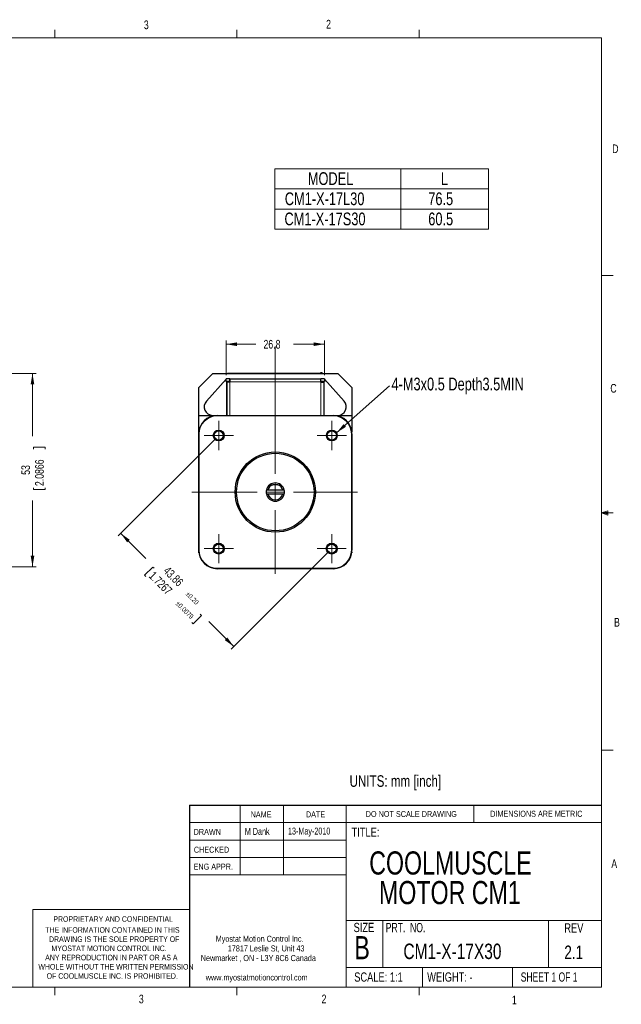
# Model space of a CAD drawing. Header units: millimetres. Extents: x 11 to 421, y 5 to 275.
# Tile 5 of 5: x 256 to 421, y 5 to 275. Entities that reach past the tile are written whole.
import ezdxf

# ---------------------------------------------------------------- set-up
doc = ezdxf.new("R2010")
doc.units = ezdxf.units.MM
doc.styles.add('SLDTEXTSTYLE0', font='TXT', dxfattribs={"width": 0.75})
doc.styles.add('SLDTEXTSTYLE1', font='TXT', dxfattribs={"width": 0.694444})
doc.styles.add('SLDTEXTSTYLE2', font='TXT', dxfattribs={"width": 0.6875})
doc.dimstyles.new('SLDDIMSTYLE0', dxfattribs={"dimtxt": 2.38125, "dimasz": 3, "dimexe": 0, "dimexo": 0.0625, "dimgap": 0.595313, "dimtad": 0, "dimrnd": 1e-09, "dimzin": 12, "dimdsep": 46, "dimtxsty": 'SLDTEXTSTYLE0', "dimsah": 1, "dimcen": 0.09, "dimadec": 0, "dimazin": 0, "dimtfac": 1, "dimtofl": 0, "dimtmove": 0, "dimatfit": 3, "dimfxl": 1, "dimtolj": 1, "dimtzin": 12, "dimarcsym": 0})
doc.dimstyles.new('SLDDIMSTYLE1', dxfattribs={"dimtxt": 2.38125, "dimasz": 3, "dimexe": 0, "dimexo": 0.0625, "dimgap": 0.595313, "dimtad": 0, "dimrnd": 1e-09, "dimzin": 12, "dimdsep": 46, "dimtxsty": 'SLDTEXTSTYLE0', "dimsah": 1, "dimcen": 0.09, "dimadec": 0, "dimazin": 0, "dimtol": 1, "dimtp": 0.2, "dimtm": 0.2, "dimtfac": 1, "dimtofl": 0, "dimtmove": 0, "dimatfit": 3, "dimfxl": 1, "dimtolj": 1, "dimarcsym": 0})
doc.dimstyles.new('SLDDIMSTYLE2', dxfattribs={"dimtxt": 0, "dimasz": 3, "dimexe": 0, "dimexo": 0.0625, "dimgap": 0, "dimtad": 0, "dimtih": 1, "dimtoh": 1, "dimdec": 0, "dimrnd": 1e-09, "dimzin": 0, "dimdsep": 46, "dimtxsty": 'Standard', "dimsah": 1, "dimcen": 0.09, "dimadec": 0, "dimazin": 0, "dimtfac": 3, "dimtdec": 0, "dimtofl": 0, "dimtmove": 0, "dimatfit": 3, "dimfxl": 1, "dimtolj": 1, "dimtzin": 0, "dimarcsym": 0})

# ---------------------------------------------------------------- blocks, each defined once
blk = doc.blocks.new('SW_NOTE_0')
at = {"color": 0, "linetype": 'Continuous', "lineweight": 0, "char_height": 1.651, "attachment_point": 1, "style": 'SLDTEXTSTYLE0'}
for s, insert in [('Myostat Motion Control Inc.', (0, 2.13)), ('17817 Leslie St, Unit 43', (3.32, -0.52)), ('Newmarket , ON - L3Y 8C6 Canada', (-4.09, -3.17)), ('www.myostatmotioncontrol.com', (-2.73, -8.48))]:
    blk.add_mtext(s, dxfattribs=dict(at, insert=insert))
blk = doc.blocks.new('SW_NOTE_1')
at = {"color": 0, "linetype": 'Continuous', "lineweight": 0, "char_height": 1.524, "attachment_point": 1, "style": 'SLDTEXTSTYLE0'}
for s, insert in [('THE INFORMATION CONTAINED IN THIS', (0, 1.96)), ('DRAWING IS THE SOLE PROPERTY OF', (1, -0.56)), ('MYOSTAT MOTION CONTROL INC. ', (1.67, -3.08)), ('ANY REPRODUCTION IN PART OR AS A', (-0.04, -5.61)), ('WHOLE WITHOUT THE WRITTEN PERMISSION', (-1.91, -8.13)), ('OF COOLMUSCLE INC. IS PROHIBITED.', (0.37, -10.66))]:
    blk.add_mtext(s, dxfattribs=dict(at, insert=insert))
blk = doc.blocks.new('SW_NOTE_2')
at = {"color": 0, "linetype": 'Continuous', "lineweight": 0, "char_height": 6.35, "attachment_point": 1, "style": 'SLDTEXTSTYLE0'}
for s, insert in [('COOLMUSCLE', (0, 8.19)), ('MOTOR CM1', (2.68, 0.07))]:
    blk.add_mtext(s, dxfattribs=dict(at, insert=insert))
blk = doc.blocks.new('SW_TABLEANNOTATION_0')
at = {"color": 0, "linetype": 'Continuous', "lineweight": 0}
for p, q in [((0, 0), (0, -16.58)), ((58.66, 0), (0, 0)), ((34.58, 0), (34.58, -16.58)), ((58.66, -16.58), (58.66, 0)), ((0, -5.53), (58.66, -5.53)), ((0, -11.05), (58.66, -11.05)), ((0, -16.58), (58.66, -16.58))]:
    blk.add_line(p, q, dxfattribs=at)
at = {"color": 0, "linetype": 'Continuous', "lineweight": 0, "char_height": 3.5, "attachment_point": 1, "style": 'SLDTEXTSTYLE0'}
for s, insert in [('MODEL', (9.06, -0.95)), ('L', (45.55, -0.95)), ('CM1-X-17L30', (2.74, -6.48)), ('76.5', (42.1, -6.48)), ('CM1-X-17S30', (2.65, -12.01)), ('60.5', (42.1, -12.01))]:
    blk.add_mtext(s, dxfattribs=dict(at, insert=insert))
blk = doc.blocks.new('*D5')
at = {"color": 7, "linetype": 'Continuous', "lineweight": 0}
for p, q in [((312.93, 177.76), (312.93, 187.29)), ((339.93, 177.76), (339.93, 187.29)), ((312.93, 186.29), (321.14, 186.29)), ((339.93, 186.29), (331.44, 186.29))]:
    blk.add_line(p, q, dxfattribs=at)
for points in [[(312.93, 186.29), (315.93, 185.79), (315.93, 186.79)], [(339.93, 186.29), (336.93, 186.79), (336.93, 185.79)]]:
    blk.add_solid(points, dxfattribs=at)
at = {"color": 7, "linetype": 'Continuous', "lineweight": 0, "insert": (323.21, 187.47), "char_height": 2.381, "attachment_point": 1, "rotation": 0.0011, "style": 'SLDTEXTSTYLE0'}
blk.add_mtext('26.8', dxfattribs=at)
blk = doc.blocks.new('*D6')
at = {"color": 7, "linetype": 'Continuous', "lineweight": 0}
for p, q in [((310.23, 160.56), (283.35, 133.7)), ((284.06, 134.4), (290.91, 127.54)), ((341.23, 129.53), (314.35, 102.67)), ((292.86, 125.19), (290.59, 122.92)), ((292.86, 125.19), (293.2, 124.85)), ((290.59, 122.92), (290.93, 122.58)), ((306.16, 111.88), (303.89, 109.61)), ((306.16, 111.88), (305.82, 112.22)), ((303.89, 109.61), (303.55, 109.95)), ((315.06, 103.38), (308.23, 110.21))]:
    blk.add_line(p, q, dxfattribs=at)
for points in [[(284.06, 134.4), (285.82, 131.93), (286.53, 132.64)], [(315.06, 103.38), (313.29, 105.86), (312.58, 105.15)]]:
    blk.add_solid(points, dxfattribs=at)
at = {"color": 7, "linetype": 'Continuous', "lineweight": 0, "attachment_point": 1, "rotation": 314.9789, "style": 'SLDTEXTSTYLE0'}
for s, insert, char_height in [('43.86', (297.23, 125.57), 2.381), ('1.7267', (293.24, 124.21), 2.381), ('±0.20', (302.68, 118.59), 1.323), ('±0.0079', (299.94, 115.99), 1.323)]:
    blk.add_mtext(s, dxfattribs=dict(at, insert=insert, char_height=char_height))
blk = doc.blocks.new('SW_CENTERMARKSYMBOL_0')
at = {"color": 0, "linetype": 'Continuous', "lineweight": 0}
for p, q in [((0, 2.5), (0, 4)), ((-2.5, 0), (-4, 0)), ((0, 0), (-2.5, 0)), ((0, 0), (0, 2.5)), ((0, 0), (0, -2.5)), ((0, 0), (2.5, 0)), ((2.5, 0), (4, 0)), ((0, -2.5), (0, -4))]:
    blk.add_line(p, q, dxfattribs=at)
blk = doc.blocks.new('SW_CENTERMARKSYMBOL_1')
at = {"color": 0, "linetype": 'Continuous', "lineweight": 0}
for p, q in [((0, 2.5), (0, 4)), ((-2.5, 0), (-4, 0)), ((0, 0), (-2.5, 0)), ((0, 0), (0, 2.5)), ((0, 0), (0, -2.5)), ((0, 0), (2.5, 0)), ((2.5, 0), (4, 0)), ((0, -2.5), (0, -4))]:
    blk.add_line(p, q, dxfattribs=at)
blk = doc.blocks.new('SW_CENTERMARKSYMBOL_2')
at = {"color": 0, "linetype": 'Continuous', "lineweight": 0}
for p, q in [((0, 2.5), (0, 4)), ((-2.5, 0), (-4, 0)), ((0, 0), (-2.5, 0)), ((0, 0), (0, 2.5)), ((0, 0), (0, -2.5)), ((0, 0), (2.5, 0)), ((2.5, 0), (4, 0)), ((0, -2.5), (0, -4))]:
    blk.add_line(p, q, dxfattribs=at)
blk = doc.blocks.new('SW_CENTERMARKSYMBOL_3')
at = {"color": 0, "linetype": 'Continuous', "lineweight": 0}
for p, q in [((0, 2.5), (0, 4)), ((-2.5, 0), (-4, 0)), ((0, 0), (-2.5, 0)), ((0, 0), (0, 2.5)), ((0, 0), (0, -2.5)), ((0, 0), (2.5, 0)), ((2.5, 0), (4, 0)), ((0, -2.5), (0, -4))]:
    blk.add_line(p, q, dxfattribs=at)
blk = doc.blocks.new('SW_CENTERMARKSYMBOL_4')
at = {"color": 0, "linetype": 'Continuous', "lineweight": 0}
for p, q in [((0, 5), (0, 39.93)), ((-5, 0), (-22.92, 0)), ((0, 0), (-2.5, 0)), ((0, 0), (0, 2.5)), ((0, 0), (0, -2.5)), ((0, 0), (2.5, 0)), ((5, 0), (22.54, 0)), ((0, -5), (0, -22.45))]:
    blk.add_line(p, q, dxfattribs=at)
blk = doc.blocks.new('*D13')
at = {"color": 7, "linetype": 'Continuous', "lineweight": 0}
for p, q in [((250.83, 178.27), (260.83, 178.27)), ((259.83, 178.27), (259.83, 161.07)), ((260.11, 158.03), (263.33, 158.03)), ((260.11, 158.03), (260.11, 157.55)), ((263.33, 158.03), (263.33, 157.55)), ((260.11, 146.43), (260.11, 146.91)), ((260.11, 146.43), (263.33, 146.43)), ((263.33, 146.43), (263.33, 146.91)), ((259.83, 125.27), (259.83, 143.39)), ((250.83, 125.27), (260.83, 125.27))]:
    blk.add_line(p, q, dxfattribs=at)
for points in [[(259.83, 178.27), (259.33, 175.27), (260.33, 175.27)], [(259.83, 125.27), (260.33, 128.27), (259.33, 128.27)]]:
    blk.add_solid(points, dxfattribs=at)
at = {"color": 7, "linetype": 'Continuous', "lineweight": 0, "char_height": 2.381, "attachment_point": 1, "rotation": 90, "style": 'SLDTEXTSTYLE0'}
for s, insert in [('2.0866', (260.54, 147.39)), ('53', (256.76, 150.47))]:
    blk.add_mtext(s, dxfattribs=dict(at, insert=insert))

msp = doc.modelspace()

# ---------------------------------------------------------------- linework, layer by layer
at = {"color": 7, "linetype": 'Continuous', "lineweight": 0}
for p, q in [((15.907, 270.309), (415.957, 270.309)), ((265.932, 270.309), (265.932, 272.463)), ((315.938, 270.309), (315.938, 272.463)), ((365.944, 270.309), (365.944, 272.463)), ((415.957, 9.959), (415.957, 270.309)), ((415.957, 205.112), (419.132, 205.112)), ((313.028, 166.767), (313.028, 176.064)), ((313.928, 175.964), (338.926, 175.965)), ((313.928, 175.871), (313.928, 166.767)), ((338.926, 175.872), (338.927, 166.767)), ((339.826, 176.065), (339.827, 166.767)), ((345.321, 170.683), (345.321, 170.683)), ((310.51, 166.767), (310.51, 166.617)), ((342.382, 166.617), (310.51, 166.617)), ((342.382, 166.767), (342.382, 166.617)), ((305.43, 161.687), (305.58, 161.687)), ((305.58, 161.687), (305.58, 129.815)), ((347.312, 161.687), (347.462, 161.687)), ((347.312, 129.815), (347.312, 161.687)), ((415.957, 140.025), (417.663, 140.635)), ((417.663, 140.635), (417.663, 139.451)), ((415.957, 140.025), (417.663, 140.254)), ((415.957, 140.025), (419.132, 140.025)), ((415.957, 140.025), (417.663, 139.451)), ((415.957, 140.025), (417.663, 139.763)), ((305.43, 129.815), (305.58, 129.815)), ((347.312, 129.815), (347.462, 129.815)), ((310.51, 124.885), (310.51, 124.735)), ((310.51, 124.885), (342.382, 124.885)), ((342.382, 124.885), (342.382, 124.735)), ((415.957, 74.937), (419.132, 74.937)), ((316.817, 59.853), (316.817, 40.803)), ((328.717, 59.853), (328.717, 40.803)), ((345.885, 59.853), (345.885, 9.959)), ((380.921, 55.091), (380.921, 59.853)), ((302.919, 55.091), (415.957, 55.091)), ((302.919, 50.328), (345.885, 50.328)), ((302.919, 45.566), (345.885, 45.566)), ((345.885, 40.803), (302.919, 40.803)), ((259.953, 31.278), (259.953, 9.959)), ((302.919, 31.278), (259.953, 31.278)), ((345.885, 28.243), (415.957, 28.243)), ((355.932, 28.243), (355.932, 15.366)), ((401.43, 28.243), (401.43, 15.366)), ((345.885, 15.366), (415.957, 15.366)), ((366.793, 15.366), (366.793, 9.959)), ((391.48, 15.366), (391.48, 9.959)), ((415.957, 9.959), (15.907, 9.959)), ((265.932, 9.959), (265.932, 7.805)), ((315.938, 9.959), (315.938, 7.805)), ((365.944, 9.959), (365.944, 7.805))]:
    msp.add_line(p, q, dxfattribs=at)
at = {"color": 7, "linetype": 'Continuous', "lineweight": 30}
for p, q in [((305.43, 174.417), (309.28, 178.267)), ((309.28, 178.267), (343.58, 178.267)), ((313.321, 178.31), (313.771, 178.312)), ((313.321, 178.31), (313.321, 178.267)), ((313.771, 178.312), (338.871, 178.414)), ((313.775, 178.267), (313.771, 178.312)), ((338.871, 178.414), (338.861, 178.267)), ((339.321, 178.416), (338.871, 178.414)), ((339.321, 178.416), (339.322, 178.267)), ((343.58, 178.267), (347.43, 174.417)), ((312.926, 176.711), (307.534, 170.682)), ((312.926, 176.064), (312.926, 176.764)), ((313.928, 176.764), (312.926, 176.764)), ((312.926, 176.064), (312.926, 176.764)), ((312.926, 176.764), (312.926, 176.764)), ((313.928, 176.064), (312.926, 176.064)), ((312.926, 176.064), (312.926, 176.064)), ((313.128, 176.064), (313.128, 175.921)), ((313.828, 175.921), (313.128, 175.921)), ((313.128, 175.921), (313.128, 175.871)), ((313.128, 175.871), (313.128, 166.767)), ((313.828, 176.064), (313.828, 175.921)), ((313.828, 175.921), (313.828, 175.871)), ((313.928, 176.764), (338.926, 176.765)), ((313.928, 176.064), (313.928, 176.764)), ((313.928, 176.764), (313.928, 176.764)), ((313.928, 176.064), (313.928, 176.064)), ((313.928, 175.871), (313.928, 175.964)), ((339.926, 176.765), (338.926, 176.765)), ((339.926, 176.065), (338.926, 176.065)), ((338.926, 175.965), (338.926, 175.872)), ((339.026, 175.922), (339.026, 176.065)), ((339.726, 175.922), (339.026, 175.922)), ((339.026, 175.922), (339.726, 175.922)), ((339.026, 175.922), (339.026, 175.922)), ((339.026, 175.872), (339.026, 175.922)), ((339.026, 175.872), (339.726, 175.872)), ((339.026, 175.872), (339.026, 175.872)), ((339.726, 175.922), (339.726, 176.065)), ((339.726, 175.922), (339.726, 175.922)), ((339.726, 175.872), (339.726, 175.922)), ((339.726, 175.872), (339.727, 166.767)), ((339.726, 175.872), (339.726, 175.872)), ((339.926, 176.765), (339.926, 176.065)), ((345.321, 170.683), (339.926, 176.714)), ((345.321, 170.683), (339.926, 176.714)), ((305.43, 166.767), (305.43, 174.417)), ((347.43, 174.417), (347.43, 166.767)), ((305.43, 161.687), (305.43, 166.767)), ((305.43, 166.767), (310.51, 166.767)), ((310.51, 166.767), (342.382, 166.767)), ((342.382, 166.767), (347.43, 166.767)), ((347.43, 166.767), (347.43, 162.255)), ((305.43, 129.815), (305.43, 161.687)), ((347.462, 161.687), (347.462, 129.815)), ((328.507, 146.251), (324.385, 146.251)), ((327.148, 147.752), (325.745, 147.752)), ((324.385, 145.25), (328.507, 145.25)), ((305.43, 129.117), (305.43, 129.815)), ((305.43, 129.117), (305.486, 129.06)), ((347.411, 129.098), (347.43, 129.117)), ((347.43, 129.246), (347.43, 129.117)), ((342.382, 124.735), (310.51, 124.735)), ((302.919, 59.853), (415.957, 59.853)), ((302.919, 59.853), (302.919, 9.959))]:
    msp.add_line(p, q, dxfattribs=at)
for centre, radius in [((310.934, 161.263), 1.5), ((310.934, 161.263), 1.25), ((341.958, 161.263), 1.5), ((341.958, 161.263), 1.25), ((326.446, 145.751), 11.008), ((326.446, 145.751), 10.627), ((310.934, 130.239), 1.5), ((310.934, 130.239), 1.25), ((341.935, 130.239), 1.5), ((341.935, 130.239), 1.25)]:
    msp.add_circle(centre, radius, dxfattribs=at)
for centre, radius, start, end in [((309.285, 169.116), 2.35, 138.1869, 268.27319), ((343.57, 169.116), 2.35, 271.156, 41.81385), ((343.57, 169.116), 2.35, 0.00115, 41.81385), ((310.51, 161.687), 5.08, 90, 180), ((342.382, 161.687), 5.08, 0, 90), ((326.446, 145.751), 2.502, 168.46304, 191.53696), ((326.446, 145.751), 2.502, 126.8699, 168.46304), ((326.446, 145.751), 2.121, 109.31531, 166.35366), ((326.446, 145.751), 2.502, 53.1301, 126.8699), ((326.446, 145.751), 2.121, 13.64634, 70.68469), ((326.446, 145.751), 2.502, 11.53696, 53.1301), ((326.446, 145.751), 2.502, 348.46304, 11.53696), ((326.446, 145.751), 2.502, 191.53696, 348.46304), ((326.446, 145.751), 2.121, 193.64634, 346.35366), ((310.51, 129.815), 5.08, 180, 270), ((342.382, 129.815), 5.08, 270, 0)]:
    msp.add_arc(centre, radius, start, end, dxfattribs=at)
at = {"color": 7, "linetype": 'Continuous', "lineweight": 0}
for centre, start, end in [((310.51, 161.687), 90, 180), ((342.382, 161.687), 0, 90), ((310.51, 129.815), 180, 270), ((342.382, 129.815), 270, 0)]:
    msp.add_arc(centre, 4.93, start, end, dxfattribs=at)
at = {"color": 7, "linetype": 'Continuous', "lineweight": 30}
for points in [[(313.928, 175.871), (313.718, 175.871), (313.51, 175.871), (313.214, 175.871), (313.128, 175.871), (313.128, 175.871)], [(313.928, 176.764), (313.928, 176.764), (313.928, 176.678), (313.928, 176.382), (313.928, 176.174), (313.928, 175.964)], [(338.926, 175.965), (338.926, 176.174), (338.926, 176.382), (338.926, 176.678), (338.926, 176.765), (338.926, 176.765)], [(339.726, 175.872), (339.726, 175.872), (339.64, 175.872), (339.344, 175.872), (339.136, 175.872), (338.926, 175.872)]]:
    msp.add_open_spline(points, degree=3, knots=[0, 0, 0, 0, 0.5, 0.5, 1, 1, 1, 1], dxfattribs=at)
for points, degree in [([(345.92, 169.116), (345.92, 169.116)], 1), ([(324.385, 146.251), (324.255, 146.251), (324.125, 146.251), (323.995, 146.251)], 3), ([(324.945, 147.752), (325.199, 147.752), (325.462, 147.752), (325.745, 147.752)], 3), ([(327.148, 147.752), (327.43, 147.752), (327.693, 147.752), (327.947, 147.752)], 3), ([(328.897, 146.251), (328.768, 146.251), (328.637, 146.251), (328.507, 146.251)], 3), ([(323.995, 145.25), (324.125, 145.25), (324.255, 145.25), (324.385, 145.25)], 3), ([(328.507, 145.25), (328.637, 145.25), (328.768, 145.25), (328.897, 145.25)], 3)]:
    msp.add_open_spline(points, degree=degree, dxfattribs=at)

# ---------------------------------------------------------------- block references
at = {"color": 7, "linetype": 'Continuous', "lineweight": 0}
for name, p in [('SW_TABLEANNOTATION_0', (326.314, 234.406)), ('SW_CENTERMARKSYMBOL_4', (326.446, 145.751)), ('SW_CENTERMARKSYMBOL_0', (310.934, 161.263)), ('SW_CENTERMARKSYMBOL_1', (341.958, 161.263)), ('SW_CENTERMARKSYMBOL_3', (310.934, 130.239)), ('SW_CENTERMARKSYMBOL_2', (341.935, 130.239)), ('SW_NOTE_2', (352.211, 39.02)), ('SW_NOTE_1', (263.354, 24.464)), ('SW_NOTE_0', (310.101, 21.941))]:
    msp.add_blockref(name, p, dxfattribs=at)

# ---------------------------------------------------------------- texts
at = {"color": 7, "linetype": 'Continuous', "lineweight": 0, "attachment_point": 1}
for s, insert, char_height, style in [('3', (290.391, 275.07), 2.381, 'SLDTEXTSTYLE0'), ('2', (340.385, 275.24), 2.381, 'SLDTEXTSTYLE0'), ('D', (418.879, 241.071), 2.381, 'SLDTEXTSTYLE0'), ('4-M3x0.5 Depth3.5MIN', (358.32, 177.121), 3.5, 'SLDTEXTSTYLE0'), ('C', (418.368, 175.389), 2.381, 'SLDTEXTSTYLE0'), ('B', (419.392, 111.229), 2.381, 'SLDTEXTSTYLE0'), ('UNITS: mm [inch]', (346.825, 68.087), 3.175, 'SLDTEXTSTYLE0'), ('NAME', (319.681, 58.182), 1.651, 'SLDTEXTSTYLE0'), ('DATE', (334.845, 58.182), 1.651, 'SLDTEXTSTYLE0'), ('DO NOT SCALE DRAWING', (351.251, 58.259), 1.5875, 'SLDTEXTSTYLE0'), ('DIMENSIONS ARE METRIC', (385.416, 58.349), 1.651, 'SLDTEXTSTYLE0'), ('DRAWN', (304.053, 53.381), 1.651, 'SLDTEXTSTYLE0'), ('M Dank', (318.089, 53.638), 1.905, 'SLDTEXTSTYLE0'), ('13-May-2010', (329.93, 53.737), 1.905, 'SLDTEXTSTYLE0'), ('TITLE:', (347.375, 53.755), 2.54, 'SLDTEXTSTYLE0'), ('CHECKED', (304.107, 48.495), 1.651, 'SLDTEXTSTYLE0'), ('ENG APPR.', (304.034, 43.859), 1.651, 'SLDTEXTSTYLE0'), ('A', (418.645, 45.025), 2.381, 'SLDTEXTSTYLE0'), ('PROPRIETARY AND CONFIDENTIAL', (265.554, 29.424), 1.524, 'SLDTEXTSTYLE0'), ('SIZE', (347.936, 27.617), 2.54, 'SLDTEXTSTYLE0'), ('PRT.  NO.', (356.737, 27.581), 2.54, 'SLDTEXTSTYLE1'), ('REV', (405.742, 27.482), 2.54, 'SLDTEXTSTYLE0'), ('B', (348.137, 23.983), 6.35, 'SLDTEXTSTYLE0'), ('CM1-X-17X30', (361.596, 21.918), 4.23333, 'SLDTEXTSTYLE0'), ('2.1', (405.742, 21.392), 3.7042, 'SLDTEXTSTYLE0'), ('SCALE: 1:1', (348.105, 14.023), 2.54, 'SLDTEXTSTYLE0'), ('WEIGHT: -', (368.119, 14.023), 2.54, 'SLDTEXTSTYLE0'), ('SHEET 1 OF 1', (393.788, 14.032), 2.54, 'SLDTEXTSTYLE2'), ('3', (289.021, 7.915), 2.381, 'SLDTEXTSTYLE0'), ('2', (339.148, 7.936), 2.381, 'SLDTEXTSTYLE0'), ('1', (391.371, 7.655), 2.381, 'SLDTEXTSTYLE0')]:
    msp.add_mtext(s, dxfattribs=dict(at, insert=insert, char_height=char_height, style=style))

# ---------------------------------------------------------------- dimensions: what is measured, and where the dimension line sits
at = {"color": 7, "linetype": 'Continuous', "lineweight": 0}
dim = msp.add_linear_dim(base=(339.926, 186.29), p1=(312.926, 176.764), p2=(339.926, 176.765), angle=0.00115, text='26.8', dimstyle='SLDDIMSTYLE0', dxfattribs=at)
dim.commit()
dim.dimension.update_dxf_attribs({"geometry": '*D5', "text_midpoint": (326.29, 186.29), "dimtype": 160})
for base, p1, p2, angle, dimstyle, picture, middle in [((259.828, 125.267), (249.828, 178.267), (249.828, 125.267), 90, 'SLDDIMSTYLE0', '*D13', (259.828, 152.23)), ((315.057, 103.381), (310.934, 161.263), (341.935, 130.239), 314.97888, 'SLDDIMSTYLE1', '*D6', (299.572, 118.877))]:
    dim = msp.add_linear_dim(base=base, p1=p1, p2=p2, angle=angle, dimstyle=dimstyle, dxfattribs=at)
    dim.commit()
    dim.dimension.update_dxf_attribs({"geometry": picture, "text_midpoint": middle, "dimtype": 160})

# ---------------------------------------------------------------- leaders
msp.add_leader([(343.258, 162.01), (357.82, 174.872)], dimstyle='SLDDIMSTYLE2', dxfattribs=at)

doc.saveas('drawing.dxf')
